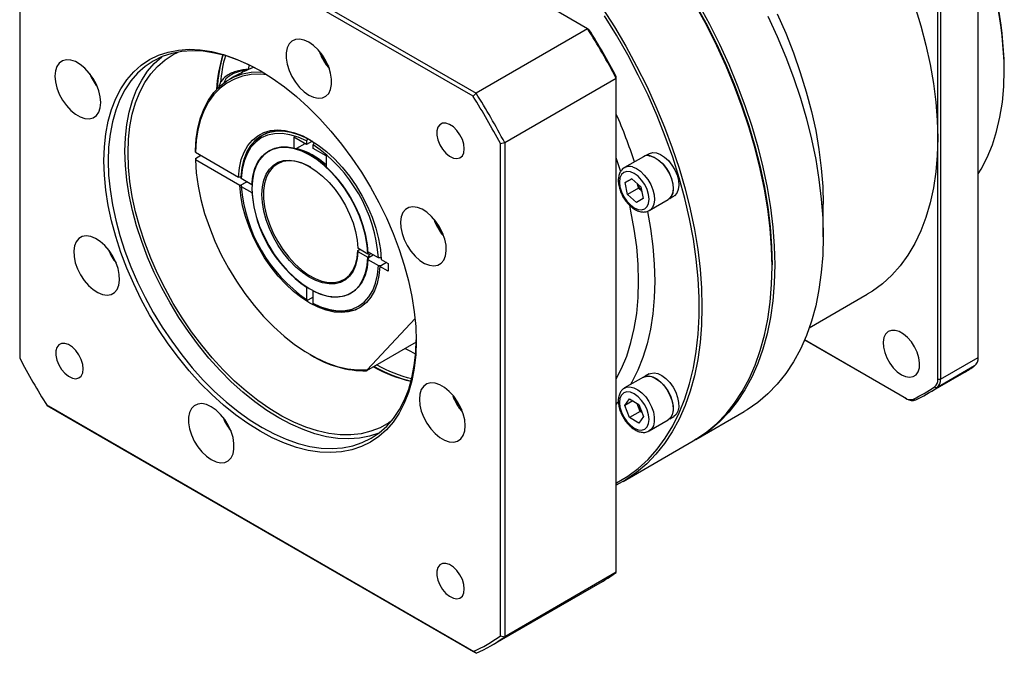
# Model space of a CAD drawing. Header units: millimetres. Extents: x 5914 to 7024, y -583 to 202.
# Tile 3 of 7: x 6243 to 6409, y -421 to -314. Entities that reach past the tile are written whole.
import ezdxf

# ---------------------------------------------------------------- set-up
doc = ezdxf.new("R2010")
doc.units = ezdxf.units.MM
doc.layers.add('1轮廓实线层', color=7, linetype='Continuous')

msp = doc.modelspace()

# ---------------------------------------------------------------- linework, layer by layer
at = {"layer": '1轮廓实线层', "linetype": 'Continuous', "lineweight": 30}
for p, q in [((6338.57, -315.68), (6266.73, -274.2)), ((6319.34, -327.04), (6247.77, -285.73)), ((6248, -285.02), (6319.84, -326.49)), ((6243.19, -288.37), (6243.19, -371.01)), ((6404.16, -370.88), (6404.16, -289.92)), ((6397.37, -334.06), (6397.37, -293.58)), ((6397.82, -293.58), (6397.82, -374.54)), ((6338.57, -315.68), (6319.84, -326.49)), ((6338.8, -315.81), (6338.57, -315.68)), ((6281.68, -321.74), (6281.61, -322.47)), ((6408.55, -322.64), (6408.55, -322.22)), ((6279.03, -323.84), (6278.4, -324.2)), ((6324.65, -334.82), (6343.38, -324.01)), ((6343.38, -324.01), (6343.38, -323.75)), ((6343.38, -406.96), (6343.38, -324.01)), ((6319.34, -327.04), (6319.84, -326.49)), ((6289.21, -333.9), (6289.21, -335.77)), ((6291.36, -335.14), (6289.21, -333.9)), ((6291.1, -334.99), (6289.67, -335.82)), ((6291.59, -334.14), (6291.36, -334.53)), ((6291.36, -334.53), (6291.36, -335.14)), ((6292.35, -334.57), (6291.36, -335.14)), ((6292.49, -335.18), (6292.72, -334.79)), ((6292.49, -335.79), (6292.49, -335.18)), ((6323.92, -334.98), (6324.65, -334.82)), ((6323.92, -417.62), (6323.92, -334.98)), ((6324.65, -334.82), (6324.65, -417.78)), ((6397.37, -374.54), (6397.37, -334.06)), ((6272.7, -336.41), (6272.7, -336.15)), ((6272.7, -336.41), (6279.95, -340.6)), ((6272.7, -337.46), (6273.61, -336.93)), ((6285.11, -336.21), (6285.05, -336.25)), ((6289.21, -335.77), (6289.67, -335.82)), ((6294.64, -337.03), (6292.49, -335.79)), ((6294.64, -337.03), (6294.64, -338.9)), ((6347.94, -337.18), (6344.77, -339.01)), ((6348.91, -336.67), (6348.24, -337.05)), ((6272.7, -337.46), (6272.7, -337.72)), ((6280.18, -342.03), (6272.7, -337.72)), ((6344.14, -339.71), (6343.38, -337.38)), ((6344.77, -339.01), (6344.85, -338.97)), ((6280.4, -340.6), (6279.95, -340.6)), ((6280.4, -340.86), (6280.4, -340.6)), ((6280.18, -342.03), (6281.31, -341.38)), ((6282.18, -341.88), (6280.4, -340.86)), ((6280.4, -341.9), (6281.31, -341.38)), ((6280.4, -341.9), (6280.4, -342.16)), ((6280.4, -342.16), (6282.18, -343.19)), ((6344.88, -341.53), (6345.99, -340.89)), ((6345.99, -340.89), (6344.88, -341.53)), ((6345.29, -343.51), (6344.88, -341.53)), ((6345.99, -340.89), (6347.5, -342.23)), ((6347.1, -342.47), (6346.95, -341.74)), ((6347.5, -342.23), (6347.91, -344.22)), ((6347.1, -342.47), (6345.29, -343.51)), ((6346.8, -344.86), (6345.29, -343.51)), ((6347.65, -342.96), (6347.1, -342.47)), ((6347.91, -344.22), (6346.8, -344.86)), ((6348.93, -346.22), (6352.1, -344.39)), ((6352.36, -344.19), (6352.7, -343.99)), ((6378.14, -350.65), (6378.14, -345.16)), ((6301.66, -353.52), (6299.98, -352.55)), ((6299.98, -352.92), (6300.3, -352.73)), ((6299.98, -352.92), (6299.98, -353.07)), ((6299.98, -353.07), (6301.66, -354.04)), ((6301.66, -353.52), (6301.72, -353.48)), ((6303.45, -354.16), (6301.68, -353.14)), ((6301.72, -353.48), (6301.83, -353.23)), ((6301.88, -353.65), (6301.72, -354.01)), ((6301.87, -354.03), (6302.55, -353.64)), ((6301.87, -354.04), (6301.88, -353.65)), ((6302.22, -353.45), (6301.88, -353.65)), ((6301.72, -354.01), (6301.66, -354.04)), ((6301.68, -354.44), (6303.45, -355.47)), ((6303.91, -354.16), (6303.45, -354.16)), ((6303.45, -355.47), (6303.91, -355.47)), ((6304.81, -354.95), (6303.68, -355.6)), ((6303.91, -354.43), (6305.05, -355.09)), ((6304.81, -354.95), (6303.91, -355.47)), ((6305.05, -355.09), (6305.05, -356.39)), ((6369.54, -355.61), (6369.54, -355.35)), ((6305.05, -356.39), (6303.68, -355.6)), ((6291.36, -359.09), (6291.36, -361.15)), ((6292.49, -361.8), (6292.49, -359.75)), ((6298.81, -360.08), (6298.87, -360.05)), ((6375.8, -365.89), (6385.51, -360.28)), ((6291.36, -361.15), (6291.59, -361.28)), ((6292.49, -360.76), (6291.59, -361.28)), ((6292.72, -361.93), (6292.49, -361.8)), ((6301.53, -372.95), (6309.58, -364.32)), ((6309.78, -368.34), (6301.46, -373.14)), ((6375.01, -367.92), (6391.92, -377.68)), ((6392.15, -377.81), (6375.01, -367.92)), ((6291.92, -370.37), (6292.15, -370.5)), ((6397.82, -374.54), (6404.16, -370.88)), ((6301.53, -372.95), (6301.46, -373.14)), ((6348.91, -373.66), (6348.24, -374.05)), ((6395.49, -377.06), (6401.83, -373.4)), ((6403.57, -372.3), (6397.23, -375.96)), ((6347.94, -374.18), (6344.77, -376.01)), ((6397.37, -374.54), (6397.82, -374.54)), ((6396.84, -375.81), (6397.23, -375.96)), ((6344.83, -378.97), (6345.61, -377.85)), ((6346.19, -378.18), (6344.83, -378.97)), ((6345.61, -377.85), (6347.18, -378.76)), ((6347.03, -378.93), (6346.9, -378.59)), ((6391.92, -377.68), (6392.15, -377.81)), ((6393.29, -377.86), (6393.67, -378.01)), ((6247.77, -378.95), (6319.34, -420.27)), ((6248, -379.08), (6247.77, -378.95)), ((6319.84, -420.56), (6248, -379.08)), ((6345.61, -380.99), (6344.83, -378.97)), ((6347.42, -379.94), (6345.61, -380.99)), ((6347.42, -379.94), (6347.03, -378.93)), ((6347.18, -378.76), (6347.96, -380.78)), ((6347.7, -380.1), (6347.42, -379.94)), ((6356.74, -384.65), (6364.88, -379.95)), ((6347.18, -381.89), (6345.61, -380.99)), ((6347.96, -380.78), (6347.18, -381.89)), ((6348.93, -383.21), (6352.1, -381.38)), ((6352.36, -381.19), (6353.03, -380.8)), ((6348.93, -383.21), (6348.87, -383.24)), ((6344.52, -391.7), (6356.28, -384.91)), ((6343.38, -406.96), (6324.65, -417.78)), ((6322.31, -419.3), (6341.05, -408.48)), ((6323.92, -417.62), (6324.65, -417.78)), ((6319.84, -420.56), (6319.34, -420.27))]:
    msp.add_line(p, q, dxfattribs=at)
at = {"layer": '1轮廓实线层', "linetype": 'Continuous', "lineweight": 30, "flags": 128}
for points in [[(6341.03, -312.16), (6343.07, -315.35), (6344.99, -318.62), (6346.8, -321.95), (6348.49, -325.33), (6350.05, -328.75), (6351.49, -332.2), (6352.78, -335.66), (6353.93, -339.12), (6354.94, -342.57), (6355.8, -346), (6356.51, -349.4), (6357.06, -352.75), (6357.46, -356.04), (6357.69, -359.26), (6357.77, -362.4), (6357.69, -365.45), (6357.46, -368.4), (6357.06, -371.23), (6356.51, -373.95), (6355.8, -376.53), (6354.94, -378.96), (6353.93, -381.25), (6352.78, -383.38), (6351.49, -385.35), (6350.05, -387.14), (6348.49, -388.75), (6346.8, -390.18), (6344.99, -391.42), (6343.38, -392.31)], [(6356.59, -311.38), (6358.42, -314.72), (6360.13, -318.11), (6361.72, -321.54), (6363.17, -325), (6364.48, -328.47), (6365.65, -331.95), (6366.67, -335.42), (6367.54, -338.87), (6368.26, -342.28), (6368.82, -345.65), (6369.22, -348.95), (6369.46, -352.19), (6369.54, -355.35)], [(6369.54, -355.35), (6369.46, -352.19), (6369.22, -348.95), (6368.82, -345.65), (6368.26, -342.28), (6367.54, -338.87), (6366.67, -335.42), (6365.65, -331.95), (6364.48, -328.47), (6363.17, -325), (6361.72, -321.54), (6360.13, -318.11), (6358.42, -314.72), (6356.59, -311.38)], [(6369.54, -355.61), (6369.46, -352.47), (6369.22, -349.25), (6368.83, -345.95), (6368.27, -342.6), (6367.57, -339.21), (6366.71, -335.78), (6365.7, -332.33), (6364.55, -328.86), (6363.25, -325.4), (6361.82, -321.96), (6360.26, -318.54), (6358.57, -315.16), (6356.76, -311.83)], [(6357.21, -311.57), (6359.02, -314.9), (6360.71, -318.28), (6362.27, -321.7), (6363.7, -325.14), (6365, -328.6), (6366.15, -332.06), (6367.16, -335.52), (6368.02, -338.95), (6368.73, -342.34), (6369.28, -345.69), (6369.67, -348.98), (6369.91, -352.21), (6369.99, -355.35)], [(6393.52, -311.92), (6394.53, -315.2), (6395.39, -318.46), (6396.1, -321.69), (6396.65, -324.88), (6397.05, -328.01), (6397.29, -331.07), (6397.37, -334.06)], [(6343.38, -391.97), (6343.41, -391.95), (6345.3, -390.83), (6347.07, -389.51), (6348.72, -388), (6350.24, -386.31), (6351.62, -384.43), (6352.86, -382.39), (6353.96, -380.18), (6354.9, -377.81), (6355.7, -375.3), (6356.34, -372.64), (6356.82, -369.86), (6357.14, -366.96), (6357.3, -363.95), (6357.3, -360.84), (6357.14, -357.64), (6356.82, -354.36), (6356.34, -351.02), (6355.7, -347.63), (6354.9, -344.2), (6353.96, -340.74), (6352.86, -337.27), (6351.62, -333.79), (6350.24, -330.32), (6348.72, -326.87), (6347.07, -323.46), (6345.3, -320.1), (6343.41, -316.79), (6341.41, -313.55)], [(6368.85, -313.58), (6370.42, -317), (6371.85, -320.44), (6373.14, -323.9), (6374.3, -327.36), (6375.31, -330.81), (6376.17, -334.24), (6376.87, -337.64), (6377.42, -340.99), (6377.82, -344.28), (6378.06, -347.5), (6378.14, -350.65), (6378.06, -353.7), (6377.82, -356.64), (6377.42, -359.48), (6376.87, -362.19), (6376.17, -364.77), (6375.31, -367.21), (6374.3, -369.5), (6373.14, -371.63), (6371.85, -373.59), (6370.42, -375.38), (6368.85, -377), (6367.16, -378.43), (6365.35, -379.67), (6364.88, -379.95)], [(6370.4, -313.2), (6371.83, -316.46), (6373.13, -319.74), (6374.28, -323.02), (6375.29, -326.3), (6376.16, -329.56), (6376.87, -332.79), (6377.42, -335.98), (6377.82, -339.11), (6378.06, -342.18), (6378.14, -345.16)], [(6291.75, -317.95), (6290.95, -317.59), (6290.19, -317.43), (6289.49, -317.5), (6288.9, -317.77), (6288.42, -318.25), (6288.1, -318.91), (6287.93, -319.72), (6287.93, -320.65), (6288.1, -321.66), (6288.42, -322.69), (6288.9, -323.72), (6289.49, -324.68), (6290.19, -325.55), (6290.95, -326.28), (6291.75, -326.84), (6292.55, -327.2), (6293.32, -327.36), (6294.02, -327.29), (6294.61, -327.02), (6295.09, -326.54), (6295.41, -325.88), (6295.58, -325.07), (6295.58, -324.14), (6295.41, -323.14), (6295.09, -322.1), (6294.61, -321.07), (6294.02, -320.11), (6293.32, -319.24), (6292.55, -318.51), (6291.75, -317.95)], [(6257.33, -337.86), (6257.41, -335.53), (6257.65, -333.31), (6258.06, -331.21), (6258.61, -329.24), (6259.33, -327.42), (6260.19, -325.76), (6261.2, -324.27), (6262.34, -322.95), (6263.61, -321.82), (6265.01, -320.88), (6266.52, -320.14), (6268.14, -319.6), (6269.85, -319.27), (6271.65, -319.14), (6273.52, -319.22), (6275.45, -319.52), (6277.43, -320.02), (6279.45, -320.72), (6281.5, -321.62), (6283.56, -322.71), (6285.61, -323.99), (6287.66, -325.45), (6289.68, -327.08), (6291.66, -328.87), (6293.59, -330.81), (6295.46, -332.89), (6297.26, -335.09), (6298.97, -337.4), (6300.59, -339.8), (6302.1, -342.29), (6303.5, -344.84), (6304.77, -347.44), (6305.92, -350.08), (6306.92, -352.74), (6307.78, -355.4), (6308.5, -358.04), (6309.06, -360.65), (6309.46, -363.21), (6309.7, -365.71), (6309.78, -368.14), (6309.7, -370.47), (6309.46, -372.69), (6309.06, -374.79), (6308.5, -376.75), (6307.78, -378.57), (6306.92, -380.24), (6305.92, -381.73), (6304.77, -383.05), (6303.5, -384.18), (6302.1, -385.12), (6300.59, -385.86), (6298.97, -386.4), (6297.26, -386.73), (6295.46, -386.85), (6293.59, -386.77), (6291.66, -386.48), (6289.68, -385.98), (6287.66, -385.28), (6285.61, -384.38), (6283.56, -383.28), (6281.5, -382), (6279.45, -380.54), (6277.43, -378.91), (6275.45, -377.12), (6273.52, -375.18), (6271.65, -373.11), (6269.85, -370.91), (6268.14, -368.6), (6266.52, -366.19), (6265.01, -363.71), (6263.61, -361.15), (6262.34, -358.55), (6261.2, -355.91), (6260.19, -353.26), (6259.33, -350.6), (6258.61, -347.96), (6258.06, -345.35), (6257.65, -342.78), (6257.41, -340.28), (6257.33, -337.86)], [(6283.74, -322.82), (6281.89, -321.84), (6279.87, -320.95), (6277.88, -320.26), (6275.93, -319.77), (6274.02, -319.48), (6272.18, -319.4), (6270.4, -319.52), (6268.72, -319.85), (6267.12, -320.38), (6265.63, -321.11), (6264.25, -322.04), (6262.99, -323.15), (6261.87, -324.45), (6260.87, -325.93), (6260.02, -327.57), (6259.32, -329.36), (6258.77, -331.3), (6258.37, -333.37), (6258.13, -335.56), (6258.05, -337.86)], [(6260.86, -336.24), (6260.94, -333.94), (6261.18, -331.75), (6261.58, -329.68), (6262.13, -327.74), (6262.83, -325.95), (6263.68, -324.31), (6264.67, -322.83), (6265.8, -321.53), (6267.06, -320.42), (6267.09, -320.39)], [(6261.38, -336.54), (6261.46, -334.26), (6261.7, -332.09), (6262.1, -330.04), (6262.65, -328.12), (6263.36, -326.35), (6264.21, -324.73), (6265.21, -323.28), (6266.34, -322.01), (6267.6, -320.92), (6268.98, -320.03), (6269.8, -319.61)], [(6249.11, -323.64), (6249.19, -324.62), (6249.44, -325.64), (6249.84, -326.68), (6250.38, -327.68), (6251.03, -328.6), (6251.77, -329.4), (6252.55, -330.05), (6253.36, -330.51), (6254.15, -330.78), (6254.88, -330.82), (6255.53, -330.65), (6256.07, -330.27), (6256.47, -329.7), (6256.72, -328.96), (6256.8, -328.09), (6256.72, -327.11), (6256.47, -326.09), (6256.07, -325.05), (6255.53, -324.05), (6254.88, -323.13), (6254.15, -322.33), (6253.36, -321.68), (6252.55, -321.22), (6251.77, -320.95), (6251.03, -320.91), (6250.38, -321.08), (6249.84, -321.46), (6249.44, -322.03), (6249.19, -322.77), (6249.11, -323.64)], [(6272.7, -336.15), (6272.83, -334.2), (6273.12, -332.36), (6273.57, -330.64), (6274.17, -329.08), (6274.91, -327.66), (6275.8, -326.41), (6276.82, -325.35), (6277.97, -324.46), (6279.23, -323.77), (6280.6, -323.28), (6282.06, -322.99), (6283.61, -322.91), (6283.91, -322.92)], [(6284.71, -323.41), (6283.63, -323.34), (6282.08, -323.4), (6280.62, -323.67), (6279.25, -324.14), (6277.98, -324.82), (6276.83, -325.69), (6275.81, -326.74), (6274.92, -327.98), (6274.17, -329.38), (6273.57, -330.94), (6273.13, -332.64), (6272.83, -334.47), (6272.7, -336.41)], [(6281.27, -322.69), (6280.87, -322.73), (6279.92, -322.91), (6279.07, -323.22), (6278.36, -323.63), (6277.83, -324.12), (6277.51, -324.67), (6277.47, -324.81)], [(6404.16, -340.06), (6404.66, -339.25), (6405.68, -337.3), (6406.55, -335.2), (6407.26, -332.94), (6407.82, -330.55), (6408.23, -328.03), (6408.47, -325.39), (6408.55, -322.64)], [(6317.86, -335.85), (6317.78, -335.08), (6317.53, -334.27), (6317.13, -333.48), (6316.62, -332.76), (6316.03, -332.18), (6315.4, -331.77), (6314.78, -331.56), (6314.22, -331.57), (6313.77, -331.8), (6313.44, -332.23), (6313.27, -332.84), (6313.27, -333.56), (6313.44, -334.36), (6313.77, -335.17), (6314.22, -335.93), (6314.78, -336.58), (6315.4, -337.09), (6316.03, -337.4), (6316.62, -337.5), (6317.13, -337.38), (6317.53, -337.04), (6317.78, -336.52), (6317.86, -335.85)], [(6279.95, -340.6), (6280.1, -339.07), (6280.41, -337.67), (6280.88, -336.41), (6281.5, -335.31), (6282.26, -334.39), (6283.16, -333.66), (6284.17, -333.12), (6285.3, -332.8), (6286.51, -332.68), (6287.8, -332.78), (6289.14, -333.09), (6290.53, -333.6), (6291.93, -334.32), (6293.33, -335.22), (6294.71, -336.3), (6296.06, -337.55), (6297.35, -338.94), (6298.56, -340.45), (6299.68, -342.08), (6300.7, -343.78), (6301.6, -345.55), (6302.36, -347.35), (6302.98, -349.17), (6303.45, -350.97), (6303.76, -352.73), (6303.91, -354.43)], [(6292.04, -334.38), (6290.78, -333.75), (6289.42, -333.24), (6288.1, -332.94), (6286.84, -332.84), (6285.65, -332.96), (6284.55, -333.28), (6283.55, -333.8), (6282.67, -334.51), (6281.92, -335.42), (6281.31, -336.49), (6280.85, -337.72), (6280.55, -339.1), (6280.4, -340.6)], [(6280.4, -340.6), (6280.56, -339.03), (6280.89, -337.6), (6281.39, -336.32), (6282.06, -335.22), (6282.88, -334.32), (6283.83, -333.62), (6284.92, -333.14), (6286.11, -332.89), (6287.39, -332.86), (6288.75, -333.06), (6290.15, -333.49), (6291.59, -334.14)], [(6291.36, -334.53), (6289.96, -333.9), (6288.58, -333.48), (6287.25, -333.28), (6286, -333.31), (6284.83, -333.56), (6283.77, -334.03), (6282.83, -334.71), (6282.03, -335.6), (6281.38, -336.67), (6280.88, -337.92), (6280.56, -339.32), (6280.4, -340.86)], [(6282.18, -341.88), (6282.35, -340.45), (6282.69, -339.16), (6283.21, -338.04), (6283.9, -337.11), (6284.73, -336.39), (6285.7, -335.89), (6286.78, -335.61), (6287.96, -335.57), (6289.21, -335.77)], [(6301.66, -353.52), (6301.54, -352), (6301.27, -350.42), (6300.84, -348.8), (6300.26, -347.17), (6299.54, -345.55), (6298.69, -343.98), (6297.72, -342.48), (6296.66, -341.08), (6295.52, -339.8), (6294.32, -338.65), (6293.08, -337.67), (6291.81, -336.86), (6290.56, -336.25), (6289.32, -335.83), (6288.13, -335.63), (6287, -335.63), (6285.95, -335.85), (6285.01, -336.27), (6284.18, -336.89), (6283.48, -337.71), (6282.93, -338.7), (6282.52, -339.85), (6282.28, -341.14), (6282.2, -342.55), (6282.28, -344.05), (6282.52, -345.62), (6282.93, -347.24), (6283.48, -348.87), (6284.18, -350.49), (6285.01, -352.07), (6285.95, -353.58), (6287, -355), (6288.13, -356.31), (6289.32, -357.48), (6290.56, -358.49), (6291.81, -359.33), (6293.08, -359.98), (6294.32, -360.44), (6295.52, -360.68), (6296.66, -360.71), (6297.72, -360.53), (6298.69, -360.15), (6299.54, -359.56), (6300.26, -358.78), (6300.84, -357.82), (6301.27, -356.7), (6301.54, -355.43), (6301.66, -354.04)], [(6301.72, -353.48), (6301.6, -351.97), (6301.33, -350.38), (6300.9, -348.76), (6300.32, -347.13), (6299.6, -345.52), (6298.75, -343.95), (6297.78, -342.45), (6296.72, -341.05), (6295.58, -339.76), (6294.38, -338.62), (6293.14, -337.63), (6291.88, -336.83), (6290.62, -336.21), (6289.38, -335.8), (6288.19, -335.59), (6287.06, -335.6), (6286.01, -335.81), (6285.11, -336.21)], [(6397.37, -334.06), (6397.29, -336.95), (6397.05, -339.73), (6396.65, -342.41), (6396.1, -344.95), (6395.39, -347.37), (6394.53, -349.63), (6393.52, -351.75), (6392.36, -353.7), (6391.07, -355.48), (6389.64, -357.08), (6388.08, -358.5), (6386.39, -359.74), (6385.51, -360.28)], [(6303.55, -383.56), (6303.52, -383.58), (6301.93, -384.11), (6300.24, -384.43), (6298.47, -384.56), (6296.62, -384.47), (6294.72, -384.19), (6292.76, -383.69), (6290.77, -383), (6288.75, -382.11), (6286.72, -381.03), (6284.69, -379.77), (6282.68, -378.33), (6280.69, -376.72), (6278.73, -374.96), (6276.83, -373.05), (6274.98, -371), (6273.21, -368.83), (6271.52, -366.55), (6269.93, -364.18), (6268.44, -361.73), (6267.06, -359.21), (6265.8, -356.64), (6264.67, -354.04), (6263.68, -351.42), (6262.83, -348.8), (6262.13, -346.2), (6261.58, -343.62), (6261.18, -341.09), (6260.94, -338.63), (6260.86, -336.24)], [(6305.59, -381.6), (6305.17, -381.88), (6303.73, -382.68), (6302.18, -383.28), (6300.54, -383.68), (6298.81, -383.87), (6297, -383.85), (6295.13, -383.63), (6293.2, -383.2), (6291.23, -382.57), (6289.24, -381.74), (6287.23, -380.72), (6285.21, -379.51), (6283.21, -378.12), (6281.22, -376.56), (6279.28, -374.84), (6277.38, -372.97), (6275.53, -370.97), (6273.76, -368.83), (6272.07, -366.59), (6270.48, -364.25), (6268.98, -361.82), (6267.6, -359.33), (6266.34, -356.79), (6265.21, -354.21), (6264.21, -351.61), (6263.36, -349.01), (6262.65, -346.43), (6262.1, -343.87), (6261.7, -341.36), (6261.46, -338.91), (6261.38, -336.54)], [(6348.86, -337.03), (6349.06, -337.05), (6349.73, -337.27), (6350.41, -337.68), (6351.07, -338.26), (6351.67, -338.97), (6352.18, -339.79), (6352.58, -340.66), (6352.83, -341.53), (6352.93, -342.37), (6352.87, -343.12), (6352.65, -343.74), (6352.29, -344.2), (6352.13, -344.32)], [(6348.91, -336.67), (6348.97, -336.63), (6349.51, -336.48), (6350.14, -336.53), (6350.81, -336.78), (6351.49, -337.23), (6352.14, -337.83), (6352.73, -338.57), (6353.22, -339.4), (6353.59, -340.28), (6353.81, -341.15), (6353.88, -341.97), (6353.79, -342.7), (6353.55, -343.29), (6353.16, -343.72)], [(6349.26, -337.06), (6349.93, -337.34), (6350.61, -337.8), (6351.26, -338.42), (6351.84, -339.17), (6352.32, -340.01), (6352.68, -340.89), (6352.9, -341.76), (6352.96, -342.58), (6352.86, -343.3), (6352.61, -343.89), (6352.21, -344.31), (6352.1, -344.39)], [(6258.05, -337.86), (6258.13, -340.25), (6258.37, -342.71), (6258.77, -345.24), (6259.32, -347.82), (6260.02, -350.42), (6260.87, -353.04), (6261.87, -355.66), (6262.99, -358.26), (6264.25, -360.83), (6265.63, -363.35), (6267.12, -365.8), (6268.72, -368.17), (6270.4, -370.45), (6272.18, -372.62), (6274.02, -374.67), (6275.93, -376.58), (6277.88, -378.34), (6279.87, -379.95), (6281.89, -381.39), (6283.92, -382.65), (6285.95, -383.73), (6287.96, -384.62), (6289.96, -385.31), (6291.91, -385.81), (6293.82, -386.09), (6295.66, -386.18), (6297.43, -386.05), (6299.12, -385.73), (6300.71, -385.19), (6302.21, -384.46), (6303.58, -383.54), (6304.84, -382.42), (6305.97, -381.12), (6306.96, -379.65), (6307.81, -378.01), (6308.52, -376.22), (6309.07, -374.28), (6309.46, -372.21), (6309.7, -370.02), (6309.78, -367.93)], [(6272.7, -337.72), (6272.84, -339.88), (6273.15, -342.1), (6273.62, -344.39), (6274.25, -346.7), (6275.04, -349.03), (6275.97, -351.35), (6277.05, -353.64), (6278.25, -355.89), (6279.58, -358.07), (6281.02, -360.16), (6282.55, -362.14), (6284.16, -364), (6285.85, -365.72), (6287.58, -367.29), (6289.36, -368.69), (6291.15, -369.91), (6292.96, -370.94), (6294.75, -371.76), (6296.52, -372.38), (6298.25, -372.79), (6299.92, -372.98), (6301.53, -372.95)], [(6299.98, -353.07), (6299.87, -354.32), (6299.6, -355.44), (6299.17, -356.41), (6298.6, -357.22), (6297.9, -357.85), (6297.08, -358.29), (6296.15, -358.52), (6295.14, -358.55), (6294.07, -358.37), (6292.95, -357.98), (6291.81, -357.4), (6290.68, -356.63), (6289.57, -355.7), (6288.51, -354.61), (6287.51, -353.4), (6286.61, -352.08), (6285.81, -350.68), (6285.13, -349.23), (6284.59, -347.76), (6284.19, -346.3), (6283.95, -344.87), (6283.87, -343.51), (6283.95, -342.25), (6284.19, -341.1), (6284.59, -340.09), (6285.13, -339.25), (6285.81, -338.58), (6286.61, -338.11), (6287.51, -337.83), (6288.51, -337.77), (6289.57, -337.91), (6290.68, -338.25), (6291.81, -338.8), (6292.95, -339.53), (6294.07, -340.43), (6295.14, -341.49), (6296.15, -342.68), (6297.08, -343.98), (6297.9, -345.37), (6298.6, -346.81), (6299.17, -348.28), (6299.6, -349.74), (6299.87, -351.18), (6299.98, -352.55)], [(6292.06, -338.94), (6291.66, -338.72), (6290.53, -338.23), (6289.42, -337.94), (6288.37, -337.86), (6287.4, -338), (6286.53, -338.35), (6285.77, -338.9), (6285.14, -339.65), (6284.66, -340.57), (6284.33, -341.65), (6284.16, -342.86), (6284.16, -344.19), (6284.33, -345.59), (6284.66, -347.05), (6285.14, -348.53), (6285.77, -350), (6286.53, -351.43), (6287.4, -352.78), (6288.37, -354.05), (6289.42, -355.18), (6290.53, -356.17), (6291.66, -356.99), (6292.81, -357.62), (6293.94, -358.05), (6295.03, -358.28), (6296.06, -358.29), (6297, -358.09), (6297.84, -357.67), (6298.57, -357.06), (6299.15, -356.26), (6299.59, -355.29), (6299.86, -354.17), (6299.98, -352.92), (6299.98, -352.92)], [(6346.09, -338.89), (6346.76, -339.17), (6347.44, -339.63), (6348.09, -340.25), (6348.67, -341), (6349.16, -341.84), (6349.51, -342.72), (6349.73, -343.59), (6349.79, -344.41), (6349.69, -345.13), (6349.44, -345.72), (6349.05, -346.14), (6348.93, -346.21)], [(6345.75, -339.73), (6345.15, -339.67), (6344.64, -339.83), (6344.24, -340.19), (6343.99, -340.74), (6343.91, -341.44), (6343.99, -342.23), (6344.24, -343.07), (6344.64, -343.89), (6345.15, -344.64), (6345.75, -345.28), (6346.4, -345.75), (6347.04, -346.02), (6347.64, -346.08), (6348.16, -345.92), (6348.55, -345.56), (6348.8, -345.01), (6348.89, -344.31), (6348.8, -343.52), (6348.55, -342.68), (6348.16, -341.86), (6347.64, -341.1), (6347.04, -340.47), (6346.4, -340), (6345.75, -339.73)], [(6303.68, -355.6), (6303.53, -357.1), (6303.23, -358.47), (6302.77, -359.71), (6302.16, -360.78), (6301.41, -361.68), (6300.53, -362.4), (6299.53, -362.92), (6298.43, -363.24), (6297.24, -363.35), (6295.98, -363.26), (6294.66, -362.96), (6293.3, -362.45), (6291.93, -361.75), (6290.55, -360.86), (6289.2, -359.8), (6287.88, -358.58), (6286.61, -357.22), (6285.42, -355.73), (6284.32, -354.14), (6283.33, -352.47), (6282.45, -350.74), (6281.7, -348.97), (6281.09, -347.19), (6280.63, -345.43), (6280.32, -343.7), (6280.18, -342.03)], [(6313.71, -348.97), (6313.09, -348.03), (6312.37, -347.19), (6311.59, -346.5), (6310.79, -345.99), (6309.99, -345.68), (6309.24, -345.58), (6308.57, -345.69), (6308, -346.02), (6307.56, -346.55), (6307.27, -347.25), (6307.15, -348.09), (6307.19, -349.05), (6307.4, -350.06), (6307.76, -351.1), (6308.27, -352.11), (6308.9, -353.06), (6309.61, -353.9), (6310.39, -354.58), (6311.19, -355.1), (6311.99, -355.41), (6312.74, -355.51), (6313.41, -355.39), (6313.98, -355.07), (6314.42, -354.54), (6314.71, -353.84), (6314.83, -352.99), (6314.79, -352.04), (6314.58, -351.03), (6314.22, -349.99), (6313.71, -348.97)], [(6343.38, -374.47), (6344.27, -372.75), (6345.14, -370.65), (6345.85, -368.39), (6346.41, -366), (6346.82, -363.48), (6347.06, -360.84), (6347.14, -358.09), (6347.06, -355.25), (6346.82, -352.33), (6346.41, -349.35), (6345.85, -346.3), (6345.64, -345.34)], [(6348.62, -346.37), (6349.13, -349.21), (6349.53, -352.24), (6349.77, -355.21), (6349.85, -358.09), (6349.77, -360.88), (6349.53, -363.57), (6349.13, -366.14), (6348.57, -368.58), (6347.86, -370.88), (6346.99, -373.04), (6345.98, -375.04), (6345.75, -375.44)], [(6253.4, -357.02), (6254.03, -357.97), (6254.74, -358.8), (6255.52, -359.49), (6256.32, -360), (6257.12, -360.32), (6257.87, -360.42), (6258.54, -360.3), (6259.11, -359.97), (6259.55, -359.45), (6259.84, -358.74), (6259.96, -357.9), (6259.92, -356.95), (6259.71, -355.93), (6259.35, -354.89), (6258.84, -353.88), (6258.22, -352.93), (6257.5, -352.1), (6256.72, -351.41), (6255.92, -350.9), (6255.13, -350.58), (6254.38, -350.48), (6253.7, -350.6), (6253.13, -350.93), (6252.69, -351.45), (6252.41, -352.16), (6252.28, -353), (6252.32, -353.95), (6252.53, -354.97), (6252.9, -356.01), (6253.4, -357.02)], [(6301.68, -354.44), (6301.52, -355.83), (6301.19, -357.08), (6300.7, -358.18), (6300.06, -359.1), (6299.27, -359.83), (6298.36, -360.36), (6297.34, -360.67), (6296.22, -360.77), (6295.02, -360.65), (6293.77, -360.3), (6292.49, -359.75)], [(6292.49, -361.8), (6293.9, -362.43), (6295.28, -362.85), (6296.6, -363.05), (6297.86, -363.02), (6299.03, -362.77), (6300.09, -362.3), (6301.03, -361.61), (6301.83, -360.73), (6302.48, -359.65), (6302.97, -358.41), (6303.3, -357.01), (6303.45, -355.47)], [(6298.87, -360.05), (6299.6, -359.52), (6300.32, -358.74), (6300.9, -357.78), (6301.33, -356.66), (6301.6, -355.39), (6301.72, -354.01)], [(6301.87, -354.03), (6301.83, -354.12), (6301.68, -354.44)], [(6369.99, -355.35), (6369.91, -358.4), (6369.67, -361.35), (6369.28, -364.18), (6368.73, -366.89), (6368.02, -369.47), (6367.16, -371.91), (6366.15, -374.2), (6365, -376.33), (6363.7, -378.29), (6362.27, -380.09), (6360.71, -381.7), (6359.02, -383.13), (6357.21, -384.37), (6356.51, -384.78)], [(6356.28, -384.91), (6356.76, -384.63), (6358.57, -383.39), (6360.26, -381.96), (6361.82, -380.35), (6363.25, -378.55), (6364.55, -376.59), (6365.7, -374.46), (6366.71, -372.17), (6367.57, -369.73), (6368.27, -367.15), (6368.83, -364.44), (6369.22, -361.61), (6369.46, -358.66), (6369.54, -355.61)], [(6300.36, -362.51), (6299.39, -362.92), (6298.2, -363.18), (6296.92, -363.21), (6295.56, -363.01), (6294.16, -362.58), (6292.72, -361.93)], [(6391.27, -373.78), (6391.97, -374.1), (6392.64, -374.2), (6393.23, -374.09), (6393.72, -373.78), (6394.07, -373.27), (6394.28, -372.61), (6394.32, -371.81), (6394.19, -370.93), (6393.91, -370.02), (6393.49, -369.12), (6392.95, -368.28), (6392.31, -367.55), (6391.62, -366.96), (6390.91, -366.55), (6390.22, -366.34), (6389.59, -366.34), (6389.05, -366.55), (6388.62, -366.97), (6388.34, -367.56), (6388.22, -368.29), (6388.26, -369.13), (6388.46, -370.04), (6388.82, -370.95), (6389.31, -371.83), (6389.9, -372.62), (6390.56, -373.28), (6391.27, -373.78)], [(6253.86, -372.81), (6253.78, -372.04), (6253.53, -371.23), (6253.13, -370.44), (6252.62, -369.72), (6252.03, -369.14), (6251.4, -368.73), (6250.78, -368.52), (6250.22, -368.53), (6249.77, -368.76), (6249.44, -369.19), (6249.27, -369.79), (6249.27, -370.52), (6249.44, -371.32), (6249.77, -372.12), (6250.22, -372.89), (6250.78, -373.54), (6251.4, -374.04), (6252.03, -374.36), (6252.62, -374.46), (6253.13, -374.33), (6253.53, -374), (6253.78, -373.48), (6253.86, -372.81)], [(6307.93, -369.4), (6308.37, -369.63), (6309.68, -370.25)], [(6348.91, -373.66), (6349.15, -373.55), (6349.73, -373.47), (6350.37, -373.59), (6351.05, -373.92), (6351.72, -374.42), (6352.36, -375.08), (6352.91, -375.85), (6353.36, -376.7), (6353.68, -377.58), (6353.85, -378.44), (6353.87, -379.24), (6353.72, -379.92), (6353.42, -380.46), (6353.03, -380.8)], [(6318, -382.35), (6317.92, -381.38), (6317.67, -380.35), (6317.27, -379.32), (6316.73, -378.31), (6316.08, -377.39), (6315.34, -376.59), (6314.56, -375.94), (6313.75, -375.48), (6312.97, -375.22), (6312.23, -375.17), (6311.58, -375.34), (6311.04, -375.72), (6310.64, -376.29), (6310.39, -377.03), (6310.31, -377.91), (6310.39, -378.88), (6310.64, -379.91), (6311.04, -380.94), (6311.58, -381.94), (6312.23, -382.87), (6312.97, -383.67), (6313.75, -384.31), (6314.56, -384.78), (6315.34, -385.04), (6316.08, -385.09), (6316.73, -384.92), (6317.27, -384.54), (6317.67, -383.96), (6317.92, -383.23), (6318, -382.35)], [(6347.94, -374.18), (6348.26, -374.04), (6348.85, -373.99), (6349.51, -374.14), (6350.19, -374.49), (6350.86, -375.01), (6351.49, -375.69)], [(6347.96, -374.21), (6348.1, -374.14), (6348.66, -374.02), (6349.29, -374.1), (6349.97, -374.39), (6350.65, -374.86), (6351.29, -375.49), (6351.86, -376.25), (6352.34, -377.09), (6352.68, -377.96), (6352.88, -378.83), (6352.93, -379.64), (6352.81, -380.35), (6352.54, -380.92), (6352.14, -381.32), (6352.08, -381.35)], [(6347.64, -378.1), (6347.04, -377.47), (6346.4, -377), (6345.75, -376.72), (6345.15, -376.66), (6344.64, -376.82), (6344.24, -377.19), (6343.99, -377.74), (6343.91, -378.43), (6343.99, -379.23), (6344.24, -380.06), (6344.64, -380.89), (6345.15, -381.64), (6345.75, -382.28), (6346.4, -382.75), (6347.04, -383.02), (6347.64, -383.08), (6348.16, -382.92), (6348.55, -382.55), (6348.8, -382), (6348.89, -381.31), (6348.8, -380.52), (6348.55, -379.68), (6348.16, -378.85), (6347.64, -378.1)], [(6344.74, -376.02), (6345.09, -375.87), (6345.68, -375.82), (6346.34, -375.97), (6347.02, -376.32), (6347.69, -376.84), (6348.32, -377.52)], [(6351.49, -375.69), (6352.04, -376.48), (6352.47, -377.33), (6352.78, -378.22), (6352.94, -379.07), (6352.94, -379.86), (6352.78, -380.54), (6352.47, -381.07), (6352.1, -381.38)], [(6275.36, -388.04), (6276.16, -388.41), (6276.92, -388.56), (6277.62, -388.5), (6278.22, -388.22), (6278.69, -387.74), (6279.02, -387.08), (6279.18, -386.27), (6279.18, -385.34), (6279.02, -384.34), (6278.69, -383.3), (6278.22, -382.28), (6277.62, -381.31), (6276.92, -380.44), (6276.16, -379.72), (6275.36, -379.16), (6274.56, -378.79), (6273.79, -378.64), (6273.1, -378.7), (6272.5, -378.98), (6272.03, -379.45), (6271.7, -380.11), (6271.53, -380.93), (6271.53, -381.85), (6271.7, -382.86), (6272.03, -383.9), (6272.5, -384.92), (6273.1, -385.89), (6273.79, -386.75), (6274.56, -387.48), (6275.36, -388.04)], [(6343.8, -378.21), (6343.52, -378.53), (6343.38, -378.7)], [(6347.03, -378.93), (6346.95, -378.7), (6346.93, -378.61)], [(6348.32, -377.52), (6348.87, -378.3), (6349.31, -379.16), (6349.61, -380.04), (6349.77, -380.9), (6349.77, -381.69), (6349.61, -382.37), (6349.31, -382.9), (6348.93, -383.21)], [(6317.86, -409.76), (6317.78, -408.99), (6317.53, -408.18), (6317.13, -407.38), (6316.62, -406.67), (6316.03, -406.08), (6315.4, -405.67), (6314.78, -405.47), (6314.22, -405.48), (6313.77, -405.71), (6313.44, -406.14), (6313.27, -406.74), (6313.27, -407.47), (6313.44, -408.26), (6313.77, -409.07), (6314.22, -409.83), (6314.78, -410.49), (6315.4, -410.99), (6316.03, -411.3), (6316.62, -411.4), (6317.13, -411.28), (6317.53, -410.95), (6317.78, -410.42), (6317.86, -409.76)]]:
    msp.add_lwpolyline(points, dxfattribs=at)
at = {"layer": '1轮廓实线层', "linetype": 'Continuous', "lineweight": 30}
for centre, radius, start, end in [((6342.92, -323.47), 65.64, 1.0916, 21.1019), ((6342.31, -323.9), 66.25, 1.0876, 21.0034), ((6225.95, -386.25), 132.91, 27.9263, 32.0737), ((6226.82, -385.75), 132.03, 28.0101, 31.9898), ((6301.64, -327.43), 25.44, 163.2287, 176.5658), ((6302.37, -327.14), 26.04, 164.3084, 177.0095), ((6301.52, -326.93), 24.72, 164.2511, 174.8728), ((6300.64, -317.26), 7.32, 199.9179, 220.0767), ((6261.87, -320.72), 7.35, 199.9562, 220.0385), ((6207.36, -396.99), 132.03, 28.0101, 31.9898), ((6207.21, -397.07), 132.91, 27.9263, 32.0737), ((6265.15, -364.38), 85.45, 17.9486, 23.7123), ((6278.09, -356.15), 25.44, 4.484, 55.516), ((6286.71, -347.1), 11.67, 47.1564, 75.3286), ((6348.73, -338.64), 1.66, 71.6236, 118.5883), ((6279.9, -355.04), 21.85, 4.9831, 47.592), ((6345.56, -340.49), 1.68, 71.8129, 115.1435), ((6305.77, -340.17), 25.44, 184.4839, 235.5161), ((6350.04, -340.77), 3.23, 197.8417, 222.1518), ((6303.62, -341.42), 21.51, 184.7295, 235.2705), ((6319.9, -345.4), 7.35, 199.9576, 220.0371), ((6265.01, -350.32), 7.33, 199.9195, 220.0751), ((6359.76, -309.01), 132.03, 208.0101, 211.9898), ((6301.41, -355.59), 17.55, 238.1793, 270.1601), ((6402.5, -371.02), 1.66, 309.8691, 4.9638), ((6314.76, -349.98), 25.58, 241.5968, 256.7842), ((6315.39, -349.47), 26.2, 241.0899, 255.7074), ((6315.47, -349.38), 25.87, 241.6431, 255.5856), ((6388.94, -351.09), 25.77, 300.0095, 304.5941), ((6395.88, -374.67), 1.5, 309.8691, 4.9639), ((6396.17, -374.68), 1.66, 309.8691, 4.9638), ((6382.34, -354.8), 25.53, 295.4054, 304.6054), ((6382.68, -354.86), 25.63, 295.4053, 304.6054), ((6323.04, -375), 7.32, 199.918, 220.0767), ((6392.78, -376.46), 1.5, 235.0383, 290.1423), ((6393.1, -376.45), 1.66, 235.0381, 290.1426), ((6350.06, -377.75), 3.25, 201.2305, 221.5357), ((6284.27, -378.45), 7.35, 199.9561, 220.0385), ((6328.16, -386.17), 25.77, 300.0119, 306.2052), ((6308.95, -396.99), 25.49, 294.0438, 305.967), ((6309.48, -397.08), 25.66, 293.7931, 306.2176)]:
    msp.add_arc(centre, radius, start, end, dxfattribs=at)
msp.add_ellipse((6350.02, -340.78), major_axis=(7.34, 3.68), ratio=0.499685, start_param=4.829372, end_param=4.895373, dxfattribs=at)
for points, knots in [([(6293.54, -319.59), (6293.55, -319.63), (6293.57, -319.72), (6293.68, -319.98), (6293.9, -320.52), (6294.32, -321.27), (6294.77, -321.94), (6295.08, -322.25), (6295.16, -322.34)], [0, 0, 0, 0, 0.0383499, 0.0972426, 0.2634703, 0.5750513, 0.8872545, 1, 1, 1, 1]), ([(6282.4, -322.19), (6281.89, -322.42), (6280.99, -322.83), (6279.87, -323.37), (6279.3, -323.68), (6279.03, -323.84)], [0, 0, 0, 0, 0.401734, 0.707181, 1, 1, 1, 1]), ([(6281.68, -322.54), (6281.6, -322.54), (6281.18, -322.53), (6280.43, -322.62), (6279.46, -322.84), (6278.58, -323.19), (6277.81, -323.65), (6277.22, -324.2), (6276.84, -324.81), (6276.64, -325.36), (6276.65, -325.71), (6276.65, -325.85)], [0, 0, 0, 0, 0.030968, 0.162544, 0.294676, 0.42793, 0.562801, 0.698951, 0.816856, 0.929993, 1, 1, 1, 1]), ([(6344.88, -338.96), (6344.86, -338.97), (6344.65, -339.04), (6344.32, -339.34), (6343.97, -339.84), (6343.76, -340.47), (6343.69, -341.2), (6343.78, -342.01), (6344.01, -342.86), (6344.37, -343.7), (6344.86, -344.49), (6345.43, -345.19), (6346.08, -345.77), (6346.78, -346.2), (6347.47, -346.45), (6348.12, -346.48), (6348.62, -346.4), (6348.85, -346.24), (6348.92, -346.19)], [0, 0, 0, 0, 0.006059, 0.07068, 0.134148, 0.199377, 0.268174, 0.339535, 0.411432, 0.483097, 0.554664, 0.62644, 0.698714, 0.771876, 0.846042, 0.910399, 0.971962, 1, 1, 1, 1]), ([(6312.76, -347.7), (6312.77, -347.74), (6312.87, -348.1), (6313.18, -348.76), (6313.7, -349.64), (6314.11, -350.22), (6314.37, -350.47), (6314.39, -350.49)], [0, 0, 0, 0, 0.042767, 0.351884, 0.660495, 0.969735, 1, 1, 1, 1]), ([(6344.75, -376.05), (6344.66, -376.1), (6344.4, -376.24), (6344.08, -376.65), (6343.82, -377.24), (6343.7, -377.94), (6343.73, -378.72), (6343.91, -379.56), (6344.23, -380.41), (6344.68, -381.22), (6345.22, -381.96), (6345.85, -382.58), (6346.53, -383.07), (6347.22, -383.38), (6347.88, -383.49), (6348.44, -383.45), (6348.73, -383.29), (6348.84, -383.23)], [0, 0, 0, 0, 0.032474, 0.097923, 0.163928, 0.233298, 0.305912, 0.379777, 0.453475, 0.526987, 0.600608, 0.674618, 0.749408, 0.825261, 0.892778, 0.956909, 1, 1, 1, 1]), ([(6315.94, -377.31), (6316.02, -377.54), (6316.21, -378.08), (6316.66, -378.9), (6317.11, -379.58), (6317.42, -379.92), (6317.51, -380.01)], [0, 0, 0, 0, 0.235311, 0.554931, 0.874746, 1, 1, 1, 1])]:
    msp.add_open_spline(points, degree=3, knots=knots, dxfattribs=at)

doc.saveas('drawing.dxf')
